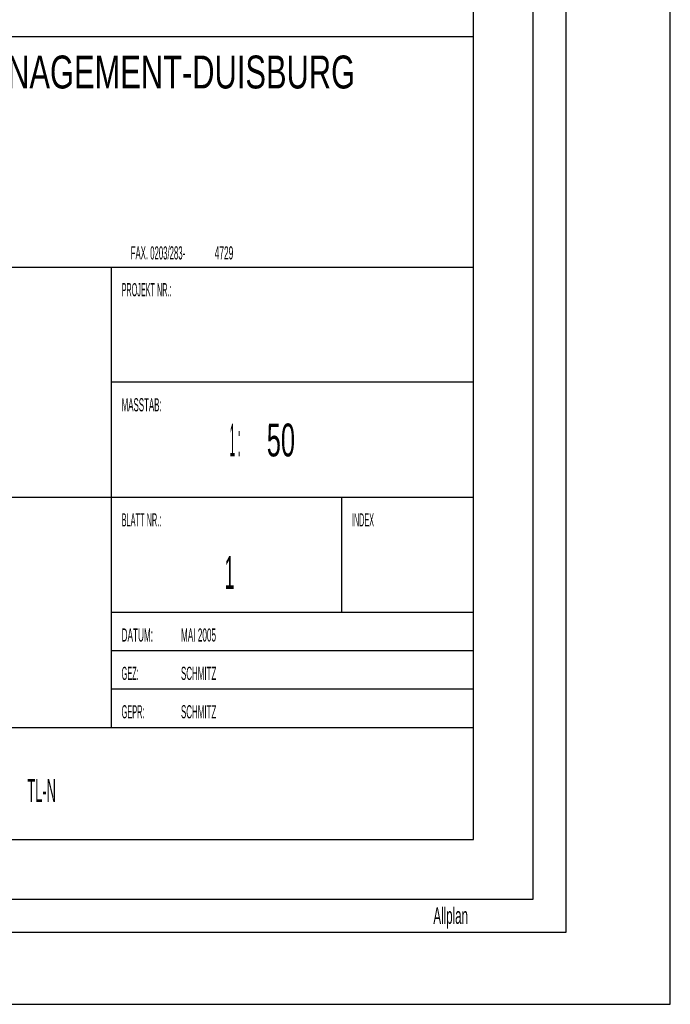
# Model space of a CAD drawing. Extents: x -0.6 to 1.54, y -0.37 to 1.17.
# Tile 66 of 79: x 1.085 to 1.1838, y -0.011 to 0.1387. Entities that reach past the tile are written whole.
import ezdxf

# ---------------------------------------------------------------- set-up
doc = ezdxf.new("R2010")
doc.units = 0
doc.linetypes.add('KCONTINUOUS', pattern=[0])
doc.layers.add('W01_---', color=7, linetype='CONTINUOUS')

msp = doc.modelspace()

# ---------------------------------------------------------------- linework, layer by layer
at = {"layer": 'W01_---', "color": 7, "linetype": 'KCONTINUOUS'}
for p, q in [((1.18384, -0.01098), (1.18384, 0.80997)), ((1.15392, 0.13608), (1.15392, 0.29546)), ((1.15392, 0.13608), (0.99392, 0.13608)), ((1.15392, 0.01408), (1.15392, 0.13608)), ((0.99392, 0.10108), (1.15392, 0.10108)), ((1.09892, 0.03109), (1.09892, 0.10108)), ((1.15392, 0.08358), (1.09892, 0.08358)), ((0.99392, 0.06609), (1.15392, 0.06609)), ((1.13392, 0.04859), (1.13392, 0.06609)), ((1.15392, 0.04859), (1.09892, 0.04859)), ((1.15392, 0.04275), (1.09892, 0.04275)), ((1.15392, 0.03692), (1.09892, 0.03692)), ((0.99392, 0.03109), (1.15392, 0.03109)), ((0.99392, 0.01408), (1.15392, 0.01408)), ((-0.00858, -0.01098), (1.18384, -0.01098))]:
    msp.add_line(p, q, dxfattribs=at)
for points in [[(0, 0), (1.168, 0), (1.168, 0.8), (0, 0.8), (0, 0), (0, 0)], [(0.02, 0.005), (1.163, 0.005), (1.163, 0.795), (0.02, 0.795), (0.02, 0.005), (0.02, 0.005)]]:
    msp.add_lwpolyline(points, dxfattribs=at)

# ---------------------------------------------------------------- texts
at = {"layer": 'W01_---', "color": 7}
for s, height, width, p in [('IMMOBILIEN-MANAGEMENT-DUISBURG', 0.005, 0.701287, (1.04684, 0.12825, 61)), ('FAX. 0203/283-', 0.002, 0.441464, (1.10184, 0.10225, 61)), ('4729', 0.002, 0.47575, (1.11459, 0.10225, 61)), ('PROJEKT NR.:', 0.002, 0.398167, (1.10045, 0.09666, 61)), ('MASSTAB:', 0.002, 0.449688, (1.10045, 0.07916, 61)), ('1 : ', 0.005, 0.2176, (1.11688, 0.07231, 61)), ('50', 0.005, 0.5775, (1.12251, 0.07231, 61)), ('BLATT NR.:', 0.002, 0.38475, (1.10045, 0.06166, 61)), ('INDEX ', 0.002, 0.3973, (1.13545, 0.06166, 61)), ('1 ', 0.005, 0.4025, (1.11611, 0.05217, 61)), ('DATUM:', 0.002, 0.465333, (1.10045, 0.04416, 61)), ('MAI 2005', 0.002, 0.465313, (1.10947, 0.04416, 61)), ('GEZ:', 0.002, 0.382, (1.10045, 0.03833, 61)), ('SCHMITZ ', 0.002, 0.452429, (1.10947, 0.03833, 61)), ('GEPR: ', 0.002, 0.3834, (1.10045, 0.03249, 61)), ('SCHMITZ ', 0.002, 0.452429, (1.10947, 0.03249, 61)), ('TL-N', 0.0035, 0.416643, (1.08613, 0.01977, 61)), ('Allplan ', 0.0025, 0.523829, (1.14783, 0.00125, 61))]:
    msp.add_text(s, height=height, dxfattribs=dict(at, width=width)).set_placement(p)

doc.saveas('drawing.dxf')
